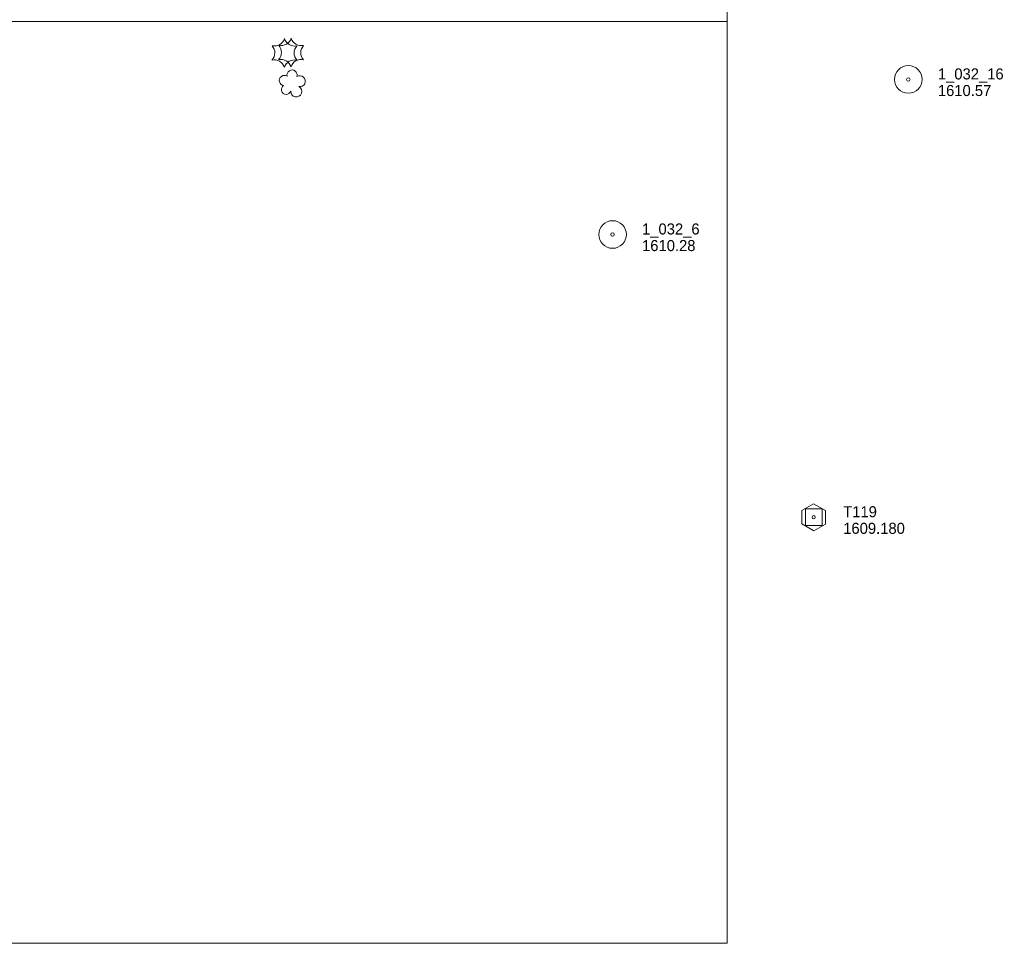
# Model space of a CAD drawing. Header units: feet. Extents: x 189601 to 191909, y 257500 to 259409.
# Tile 6 of 7: x 191116 to 191650, y 257500 to 258001. Entities that reach past the tile are written whole.
import ezdxf

# ---------------------------------------------------------------- set-up
doc = ezdxf.new("R2010")
doc.units = ezdxf.units.FT
doc.header["$MEASUREMENT"] = 0
for name, color, linetype, lineweight in [('E_LAND_Vegetation', 21, 'Continuous', 0), ('E_MAP_Control', 251, 'Continuous', 0), ('E_MAP_GridLines', 251, 'Continuous', 0), ('E_MAP_PassPoints', 40, 'Continuous', 0)]:
    doc.layers.add(name, color=color, linetype=linetype, lineweight=lineweight)
doc.styles.add('Style-IGR_FONT_0', font='IGR_FONT_0.shx')

# ---------------------------------------------------------------- blocks, each defined once
blk = doc.blocks.new('TP')
at = {"layer": 'E_MAP_Control', "color": 161, "linetype": 'Continuous', "lineweight": 0, "flags": 128}
for points in [[(-6.41, 3.76), (-6.41, -3.63), (0.05, -7.36), (6.44, -3.69), (6.44, 3.64), (-0.08, 7.36)], [(-4.5, -4.5), (-4.5, 4.5), (4.5, 4.5), (4.5, -4.5)]]:
    blk.add_lwpolyline(points, close=True, dxfattribs=at)
at = {"layer": 'E_MAP_Control', "color": 161, "linetype": 'Continuous', "lineweight": 0}
blk.add_circle((0, 0), 0.871, dxfattribs=at)
blk = doc.blocks.new('PP')
at = {"layer": 'E_MAP_PassPoints', "color": 40, "linetype": 'Continuous', "lineweight": 0}
for radius in [7.5, 0.96]:
    blk.add_circle((0, 0), radius, dxfattribs=at)
blk = doc.blocks.new('TREE_1')
at = {"layer": 'E_LAND_Vegetation', "color": 93, "linetype": 'Continuous', "lineweight": 0}
for centre, radius, start, end in [((-1.47, 4.28), 2.78, 1.3945, 209.1675), ((3.57, 2.42), 2.97, 278.4236, 139.6575), ((-4.47, 0.2), 2.78, 78.0715, 279.0825), ((-2.01, -4.2), 2.61, 140.7796, 358.7122), ((3.46, -3.43), 2.97, 196.0744, 79.0477)]:
    blk.add_arc(centre, radius, start, end, dxfattribs=at)
blk = doc.blocks.new('PINEL')
at = {"layer": 'E_LAND_Vegetation', "color": 93, "linetype": 'Continuous', "lineweight": 0}
for centre, start, end in [((-8.14, 7.32), 275.2112, 0.9761), ((2.26, 10.71), 215.2112, 300.9761), ((10.41, 3.41), 155.2112, 240.9762), ((-10.4, -3.39), 335.2112, 60.9761), ((-2.25, -10.7), 35.2112, 120.9762), ((8.15, -7.3), 95.2112, 180.9762)]:
    blk.add_arc(centre, 5.72, start, end, dxfattribs=at)

msp = doc.modelspace()

# ---------------------------------------------------------------- linework, layer by layer
at = {"layer": 'E_MAP_GridLines', "color": 161, "linetype": 'Continuous', "lineweight": 0}
for p, q in [((191500, 257500), (191500, 259000)), ((190000, 258000), (191500, 258000)), ((190000, 257500), (191500, 257500))]:
    msp.add_line(p, q, dxfattribs=at)

# ---------------------------------------------------------------- block references
at = {"layer": 'E_LAND_Vegetation', "color": 93, "linetype": 'Continuous', "lineweight": 0, "xscale": 0.999998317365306, "yscale": 0.999998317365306, "zscale": 0.999998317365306, "rotation": 341.6449507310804}
for name, p in [('PINEL', (191259.8, 257983.02)), ('PINEL', (191263.4, 257983.25)), ('TREE_1', (191263.97, 257966.5))]:
    msp.add_blockref(name, p, dxfattribs=at)
at = {"layer": 'E_MAP_Control', "color": 161, "linetype": 'Continuous', "lineweight": 0}
msp.add_blockref('TP', (191547, 257731.13), dxfattribs=at)
at = {"layer": 'E_MAP_PassPoints', "color": 40, "linetype": 'Continuous', "lineweight": 0}
for p in [(191598.36, 257968.65), (191437.84, 257884.53)]:
    msp.add_blockref('PP', p, dxfattribs=at)

# ---------------------------------------------------------------- texts
at = {"layer": 'E_MAP_Control', "color": 161, "linetype": 'Continuous', "lineweight": 0, "style": 'Style-IGR_FONT_0'}
for s, p in [('T119', (191563, 257731.13)), ('1609.180', (191563, 257722.13))]:
    msp.add_text(s, height=6, dxfattribs=at).set_placement(p)
at = {"layer": 'E_MAP_PassPoints', "color": 40, "linetype": 'Continuous', "lineweight": 0, "style": 'Style-IGR_FONT_0'}
for s, p in [('1_032_16', (191614.36, 257968.65)), ('1610.57', (191614.36, 257959.65)), ('1_032_6', (191453.84, 257884.53)), ('1610.28', (191453.84, 257875.53))]:
    msp.add_text(s, height=6, dxfattribs=at).set_placement(p)

doc.saveas('drawing.dxf')
